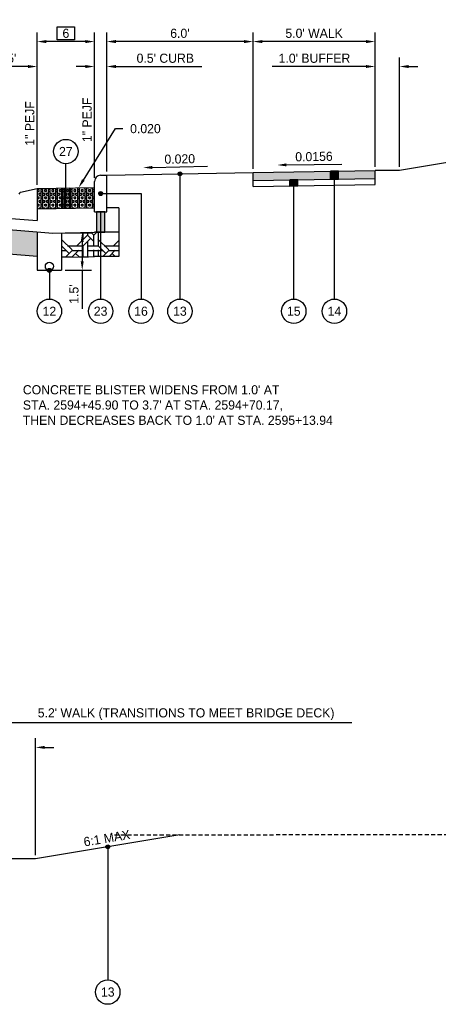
# Model space of a CAD drawing. Header units: feet. Extents: x 904 to 1979, y -2403 to -1843.
# Tile 21 of 34: x 1911 to 1928, y -2089 to -2049. Entities that reach past the tile are written whole.
import ezdxf
from ezdxf import colors
from ezdxf.entities.mleader import LeaderData, LeaderLine
from ezdxf.math import Vec2, Vec3

# ---------------------------------------------------------------- set-up
doc = ezdxf.new("R2010")
doc.units = ezdxf.units.FT
doc.header["$MEASUREMENT"] = 0
doc.linetypes.add('OhDOT_USTN3', pattern=[0.22, 0.165, -0.055])
for name, color, linetype in [('PV_X_EOP', 27, 'OhDOT_USTN3'), ('RD_P_Text', 1, 'Continuous'), ('SC_Shading1', 247, 'Continuous'), ('SC_Shading1_Resurfacing', 247, 'Continuous'), ('SC_Shading2', 255, 'Continuous')]:
    doc.layers.add(name, color=color, linetype=linetype)
doc.styles.add('Slanted-Normal', font='font31.shx', dxfattribs={"height": 0.1})
doc.styles.get("Standard").update_dxf_attribs({"font": 'font31.shx'})
doc.dimstyles.new('COEC', dxfattribs={"dimscale": 13.9, "dimtxt": 0.18, "dimasz": 0.18, "dimexe": 0.18, "dimexo": 0.0625, "dimgap": 0.09, "dimtad": 1, "dimzin": 0, "dimdsep": 46, "dimtxsty": 'Standard', "dimcen": 0.09, "dimclrd": 256, "dimclre": 256, "dimclrt": 256, "dimaunit": 1, "dimadec": 4, "dimazin": 0, "dimtfac": 1, "dimtofl": 0, "dimtmove": 0, "dimatfit": 3, "dimfxl": 1, "dimtolj": 1, "dimtzin": 0, "dimlwd": -1, "dimlwe": -1, "dimarcsym": 0})

# ---------------------------------------------------------------- blocks, each defined once
blk = doc.blocks.new('*D1190')
at = {"layer": 'Defpoints', "color": 0, "transparency": 16777216}
for p in [(1913.04, -2057.451), (1913.885, -2057.451), (1913.04, -2058.987)]:
    blk.add_point(p, dxfattribs=at)
at = {"layer": 'RD_P_Text', "transparency": 16777216}
for p, q in [((1913.19, -2057.451), (1914.26, -2057.451)), ((1913.885, -2057.826), (1913.885, -2058.612)), ((1913.19, -2058.987), (1914.26, -2058.987)), ((1913.885, -2058.987), (1913.885, -2060.564))]:
    blk.add_line(p, q, dxfattribs=at)
for points in [[(1913.823, -2057.826), (1913.948, -2057.826), (1913.885, -2057.451)], [(1913.823, -2058.612), (1913.948, -2058.612), (1913.885, -2058.987)]]:
    blk.add_solid(points, dxfattribs=at)
at = {"layer": 'RD_P_Text', "transparency": 16777216, "insert": (1913.548, -2059.963), "char_height": 0.375, "attachment_point": 5, "rotation": 90}
blk.add_mtext("\\A1;1.5'", dxfattribs=at)
blk = doc.blocks.new('*D1193')
at = {"layer": 'Defpoints', "color": 0, "transparency": 16777216}
for p in [(1914.89, -2049.61), (1914.89, -2055.091), (1920.89, -2054.971)]:
    blk.add_point(p, dxfattribs=at)
at = {"layer": 'RD_P_Text', "transparency": 16777216}
for p, q in [((1914.89, -2054.941), (1914.89, -2049.235)), ((1920.89, -2054.821), (1920.89, -2049.235)), ((1920.515, -2049.61), (1915.265, -2049.61))]:
    blk.add_line(p, q, dxfattribs=at)
for points in [[(1915.265, -2049.548), (1915.265, -2049.673), (1914.89, -2049.61)], [(1920.515, -2049.548), (1920.515, -2049.673), (1920.89, -2049.61)]]:
    blk.add_solid(points, dxfattribs=at)
at = {"layer": 'RD_P_Text', "transparency": 16777216, "insert": (1917.89, -2049.273), "char_height": 0.375, "attachment_point": 5}
blk.add_mtext("\\A1;6.0'", dxfattribs=at)
blk = doc.blocks.new('*D1194')
at = {"layer": 'Defpoints', "color": 0, "transparency": 16777216}
for p in [(1920.89, -2049.61), (1920.89, -2054.971), (1925.89, -2054.893)]:
    blk.add_point(p, dxfattribs=at)
at = {"layer": 'RD_P_Text', "transparency": 16777216}
for p, q in [((1920.89, -2054.821), (1920.89, -2049.235)), ((1925.89, -2054.743), (1925.89, -2049.235)), ((1925.515, -2049.61), (1921.265, -2049.61))]:
    blk.add_line(p, q, dxfattribs=at)
for points in [[(1921.265, -2049.548), (1921.265, -2049.673), (1920.89, -2049.61)], [(1925.515, -2049.548), (1925.515, -2049.673), (1925.89, -2049.61)]]:
    blk.add_solid(points, dxfattribs=at)
at = {"layer": 'RD_P_Text', "transparency": 16777216, "insert": (1923.39, -2049.273), "char_height": 0.375, "attachment_point": 5}
blk.add_mtext("\\A1;5.0' WALK", dxfattribs=at)
blk = doc.blocks.new('*D1195')
at = {"layer": 'Defpoints', "color": 0, "transparency": 16777216}
for p in [(1925.89, -2050.633), (1925.89, -2054.893), (1926.89, -2054.893)]:
    blk.add_point(p, dxfattribs=at)
at = {"layer": 'RD_P_Text', "transparency": 16777216}
for p, q in [((1925.89, -2054.743), (1925.89, -2050.258)), ((1926.89, -2054.743), (1926.89, -2050.258)), ((1925.515, -2050.633), (1921.67, -2050.633)), ((1927.265, -2050.633), (1927.64, -2050.633))]:
    blk.add_line(p, q, dxfattribs=at)
for points in [[(1925.515, -2050.57), (1925.515, -2050.695), (1925.89, -2050.633)], [(1927.265, -2050.57), (1927.265, -2050.695), (1926.89, -2050.633)]]:
    blk.add_solid(points, dxfattribs=at)
at = {"layer": 'RD_P_Text', "transparency": 16777216, "insert": (1923.405, -2050.295), "char_height": 0.375, "attachment_point": 5}
blk.add_mtext("\\A1;1.0' BUFFER", dxfattribs=at)
blk = doc.blocks.new('*D1204')
at = {"layer": 'Defpoints', "color": 0, "transparency": 16777216}
for p in [(1909.54, -2050.633), (1909.54, -2055.708), (1912.04, -2055.638)]:
    blk.add_point(p, dxfattribs=at)
at = {"layer": 'RD_P_Text', "transparency": 16777216}
for p, q in [((1909.54, -2055.558), (1909.54, -2050.258)), ((1912.04, -2055.488), (1912.04, -2050.258)), ((1911.665, -2050.633), (1909.915, -2050.633))]:
    blk.add_line(p, q, dxfattribs=at)
for points in [[(1909.915, -2050.57), (1909.915, -2050.695), (1909.54, -2050.633)], [(1911.665, -2050.57), (1911.665, -2050.695), (1912.04, -2050.633)]]:
    blk.add_solid(points, dxfattribs=at)
at = {"layer": 'RD_P_Text', "transparency": 16777216, "insert": (1910.79, -2050.295), "char_height": 0.375, "attachment_point": 5}
blk.add_mtext("\\A1;2.5'", dxfattribs=at)
blk = doc.blocks.new('*D1205')
at = {"layer": 'Defpoints', "color": 0, "transparency": 16777216}
for p in [(1912.04, -2049.61), (1914.39, -2055.341), (1912.04, -2055.638)]:
    blk.add_point(p, dxfattribs=at)
at = {"layer": 'RD_P_Text', "transparency": 16777216}
for p, q in [((1912.04, -2055.488), (1912.04, -2049.235)), ((1914.39, -2055.191), (1914.39, -2049.235)), ((1914.015, -2049.61), (1912.415, -2049.61))]:
    blk.add_line(p, q, dxfattribs=at)
for points in [[(1912.415, -2049.548), (1912.415, -2049.673), (1912.04, -2049.61)], [(1914.015, -2049.548), (1914.015, -2049.673), (1914.39, -2049.61)]]:
    blk.add_solid(points, dxfattribs=at)
at = {"layer": 'RD_P_Text', "transparency": 16777216, "insert": (1913.215, -2049.273), "char_height": 0.375, "attachment_point": 5}
blk.add_mtext('\\A1;6', dxfattribs=at)
blk = doc.blocks.new('*D1210')
at = {"layer": 'Defpoints', "color": 0, "transparency": 16777216}
for p in [(1914.89, -2050.633), (1914.89, -2055.091), (1914.39, -2055.341)]:
    blk.add_point(p, dxfattribs=at)
at = {"layer": 'RD_P_Text', "transparency": 16777216}
for p, q in [((1914.39, -2055.191), (1914.39, -2050.258)), ((1914.89, -2054.941), (1914.89, -2050.258)), ((1914.015, -2050.633), (1913.64, -2050.633)), ((1915.265, -2050.633), (1918.784, -2050.633))]:
    blk.add_line(p, q, dxfattribs=at)
for points in [[(1914.015, -2050.57), (1914.015, -2050.695), (1914.39, -2050.633)], [(1915.265, -2050.57), (1915.265, -2050.695), (1914.89, -2050.633)]]:
    blk.add_solid(points, dxfattribs=at)
at = {"layer": 'RD_P_Text', "transparency": 16777216, "insert": (1917.291, -2050.295), "char_height": 0.375, "attachment_point": 5}
blk.add_mtext("\\A1;0.5' CURB", dxfattribs=at)
blk = doc.blocks.new('*D1228')
at = {"layer": 'Defpoints', "color": 0, "transparency": 16777216}
for p in [(1910.976, -2078.543), (1910.976, -2083.113), (1911.976, -2083.113)]:
    blk.add_point(p, dxfattribs=at)
at = {"layer": 'RD_P_Text', "transparency": 16777216}
for p, q in [((1910.976, -2082.963), (1910.976, -2078.168)), ((1911.976, -2082.963), (1911.976, -2078.168)), ((1910.601, -2078.543), (1906.757, -2078.543)), ((1912.351, -2078.543), (1912.726, -2078.543))]:
    blk.add_line(p, q, dxfattribs=at)
for points in [[(1910.601, -2078.48), (1910.601, -2078.605), (1910.976, -2078.543)], [(1912.351, -2078.48), (1912.351, -2078.605), (1911.976, -2078.543)]]:
    blk.add_solid(points, dxfattribs=at)
at = {"layer": 'RD_P_Text', "transparency": 16777216, "insert": (1908.492, -2078.205), "char_height": 0.375, "attachment_point": 5}
blk.add_mtext("\\A1;1.0' BUFFER", dxfattribs=at)
blk = doc.blocks.new('*D1230')
at = {"layer": 'Defpoints', "color": 0, "transparency": 16777216}
for p in [(1905.81, -2077.52), (1905.81, -2083.193), (1910.976, -2083.113)]:
    blk.add_point(p, dxfattribs=at)
at = {"layer": 'RD_P_Text', "transparency": 16777216}
for p, q in [((1905.81, -2083.043), (1905.81, -2077.145)), ((1910.976, -2082.963), (1910.976, -2077.145)), ((1906.185, -2077.52), (1910.601, -2077.52)), ((1910.976, -2077.52), (1924.934, -2077.52))]:
    blk.add_line(p, q, dxfattribs=at)
for points in [[(1906.185, -2077.458), (1906.185, -2077.583), (1905.81, -2077.52)], [(1910.601, -2077.458), (1910.601, -2077.583), (1910.976, -2077.52)]]:
    blk.add_solid(points, dxfattribs=at)
at = {"layer": 'RD_P_Text', "transparency": 16777216, "insert": (1918.143, -2077.183), "char_height": 0.375, "attachment_point": 5}
blk.add_mtext("\\A1;5.2' WALK (TRANSITIONS TO MEET BRIDGE DECK)", dxfattribs=at)

msp = doc.modelspace()

# ---------------------------------------------------------------- hatches: boundary and pattern name
at = {"layer": 'RD_P_Text'}
h = msp.add_hatch(color=256, dxfattribs=at)
h.dxf.hatch_style = 1
edge = h.paths.add_edge_path()
edge.add_arc((1917.89, -2055.031), 0.08, 180, 540, ccw=False)
h = msp.add_hatch(color=256, dxfattribs=at)
h.dxf.hatch_style = 1
h.paths.add_polyline_path([(1924.39, -2054.916), (1924.058, -2054.922), (1924.058, -2055.255), (1924.39, -2055.249)])
h = msp.add_hatch(color=256, dxfattribs=at)
h.dxf.hatch_style = 1
h.paths.add_polyline_path([(1922.724, -2055.275), (1922.392, -2055.281), (1922.392, -2055.531), (1922.724, -2055.525)])
h = msp.add_hatch(color=256, dxfattribs=at)
h.dxf.hatch_style = 1
h.paths.add_polyline_path([(1913.048, -2055.618), (1913.381, -2055.611), (1913.381, -2056.444), (1913.048, -2056.451)])
h = msp.add_hatch(color=256, dxfattribs=at)
h.dxf.hatch_style = 1
edge = h.paths.add_edge_path()
edge.add_arc((1914.64, -2055.841), 0.08, 180, 540, ccw=False)
h = msp.add_hatch(color=256, dxfattribs=at)
h.dxf.hatch_style = 1
h.paths.add_polyline_path([(1914.474, -2057.424), (1914.806, -2057.424), (1914.806, -2056.591), (1914.474, -2056.591)])
h = msp.add_hatch(color=256, dxfattribs=at)
h.dxf.hatch_style = 1
edge = h.paths.add_edge_path()
edge.add_arc((1912.54, -2058.987), 0.08, 180, 540, ccw=False)
h = msp.add_hatch(color=256, dxfattribs=at)
h.dxf.hatch_style = 1
edge = h.paths.add_edge_path()
edge.add_arc((1914.933, -2082.62), 0.08, 180, 540, ccw=False)
at = {"layer": 'SC_Shading1'}
h = msp.add_hatch(dxfattribs=at)
h.set_pattern_fill('WICKER', color=256, scale=1.5)
h.set_pattern_definition([(0, (-29.6729, -25.1166), (0, 1.5), [0.439335, -0.257355, 0.621315, -0.18198]), (0, (-29.6729, -25.2986), (0, 1.5), [0.621315, -0.257355, 0.439335, -0.18198]), (0, (-29.2335, -24.2379), (0, 1.5), [0.621315, -0.257355, 0.439335, -0.18198]), (0, (-29.2335, -24.056), (0, 1.5), [0.439335, -0.257355, 0.621315, -0.18198]), (90, (-29.4155, -25.1166), (-1.5, 9e-17), [0.439335, -0.257355, 0.621315, -0.18198]), (90, (-29.2335, -25.1166), (-1.5, 9e-17), [0.621315, -0.257355, 0.439335, -0.18198]), (90, (-28.3548, -24.8592), (-1.5, 9e-17), [0.621315, -0.18198, 0.439335, -0.257355]), (90, (-28.1729, -24.6773), (-1.5, 9e-17), [0.439335, -0.18198, 0.621315, -0.257355]), (135, (-28.9229, -25.4273), (-1.4999962, -1.4999962), [0.439335, -0.257355, 0.36396, -0.257355, 0.621315, -0.18198]), (135, (-28.7942, -25.2986), (-1.4999962, -1.4999962), [0.621315, -0.257355, 0.36396, -0.257355, 0.439335, -0.18198]), (135, (-27.9155, -24.9346), (-1.4999962, -1.4999962), [0.36396, -0.257355, 0.621315, -0.18198, 0.439335, -0.257355]), (135, (-27.9155, -24.6773), (-1.4999962, -1.4999962), [0.36396, -0.257355, 0.439335, -0.18198, 0.621315, -0.257355]), (45, (-28.7942, -25.556), (-1.4999962, 1.4999962), [0.36396, -0.257355, 0.439335, -0.18198, 0.621315, -0.257355]), (45, (-29.0515, -25.556), (-1.4999962, 1.4999962), [0.36396, -0.257355, 0.621315, -0.18198, 0.439335, -0.257355]), (45, (-29.8548, -25.1166), (-1.4999962, 1.4999962), [0.439335, -0.18198, 0.621315, -0.257355, 0.36396, -0.257355]), (45, (-30.1122, -25.1166), (-1.4999962, 1.4999962), [0.621315, -0.18198, 0.439335, -0.257355, 0.36396, -0.257355])])
h.paths.add_polyline_path([(1856.35, -2058.184), (1871.68, -2057.878), (1872.93, -2057.878), (1875.96, -2057.817), (1877.21, -2057.817), (1882.37, -2057.689), (1889.36, -2057.829), (1890.61, -2057.829), (1909.54, -2058.207), (1912.04, -2058.407), (1912.04, -2057.407), (1909.54, -2057.207), (1890.61, -2056.829), (1889.36, -2056.829), (1882.37, -2056.689), (1877.21, -2056.817), (1875.96, -2056.817), (1872.93, -2056.878), (1871.68, -2056.878), (1856.35, -2057.184), (1853.85, -2057.384), (1853.85, -2058.384)])
h = msp.add_hatch(dxfattribs=at)
h.set_pattern_fill('WICKER', color=256, scale=1.5)
h.set_pattern_definition([(0, (-29.8914, -25.4908), (0, 1.5), [0.439335, -0.257355, 0.621315, -0.18198]), (0, (-29.8914, -25.6728), (0, 1.5), [0.621315, -0.257355, 0.439335, -0.18198]), (0, (-29.452, -24.6121), (0, 1.5), [0.621315, -0.257355, 0.439335, -0.18198]), (0, (-29.452, -24.4301), (0, 1.5), [0.439335, -0.257355, 0.621315, -0.18198]), (90, (-29.634, -25.4908), (-1.5, 9e-17), [0.439335, -0.257355, 0.621315, -0.18198]), (90, (-29.452, -25.4908), (-1.5, 9e-17), [0.621315, -0.257355, 0.439335, -0.18198]), (90, (-28.5733, -25.2334), (-1.5, 9e-17), [0.621315, -0.18198, 0.439335, -0.257355]), (90, (-28.3914, -25.0514), (-1.5, 9e-17), [0.439335, -0.18198, 0.621315, -0.257355]), (135, (-29.1414, -25.8014), (-1.4999962, -1.4999962), [0.439335, -0.257355, 0.36396, -0.257355, 0.621315, -0.18198]), (135, (-29.0127, -25.6728), (-1.4999962, -1.4999962), [0.621315, -0.257355, 0.36396, -0.257355, 0.439335, -0.18198]), (135, (-28.134, -25.3088), (-1.4999962, -1.4999962), [0.36396, -0.257355, 0.621315, -0.18198, 0.439335, -0.257355]), (135, (-28.134, -25.0514), (-1.4999962, -1.4999962), [0.36396, -0.257355, 0.439335, -0.18198, 0.621315, -0.257355]), (45, (-29.0127, -25.9301), (-1.4999962, 1.4999962), [0.36396, -0.257355, 0.439335, -0.18198, 0.621315, -0.257355]), (45, (-29.27, -25.9301), (-1.4999962, 1.4999962), [0.36396, -0.257355, 0.621315, -0.18198, 0.439335, -0.257355]), (45, (-30.0733, -25.4908), (-1.4999962, 1.4999962), [0.439335, -0.18198, 0.621315, -0.257355, 0.36396, -0.257355]), (45, (-30.3307, -25.4908), (-1.4999962, 1.4999962), [0.621315, -0.18198, 0.439335, -0.257355, 0.36396, -0.257355])])
h.paths.add_polyline_path([(1913.04, -2058.451), (1914.39, -2058.424), (1915.39, -2058.424), (1915.39, -2057.424), (1914.39, -2057.424), (1913.04, -2057.451)])
at = {"layer": 'SC_Shading1_Resurfacing', "true_color": 0x7ac1d6}
h = msp.add_hatch(dxfattribs=at)
h.set_pattern_fill('BOX', color=133, scale=0.3)
h.paths.add_polyline_path([(1912.04, -2055.638), (1912.04, -2056.471), (1914.39, -2056.424), (1914.39, -2055.591)])
at = {"layer": 'SC_Shading2'}
h = msp.add_hatch(color=256, dxfattribs=at)
h.dxf.hatch_style = 1
h.paths.add_polyline_path([(1925.89, -2055.226), (1920.89, -2055.304), (1920.89, -2054.971), (1925.89, -2054.893)])

# ---------------------------------------------------------------- linework, layer by layer
at = {"layer": 'PV_X_EOP', "flags": 128}
msp.add_lwpolyline([(1915.205, -2082.132), (1931.225, -2082.104)], dxfattribs=at)
at = {"layer": 'RD_P_Text'}
msp.add_lwpolyline([(1912.865, -2049.006), (1913.565, -2049.006), (1913.565, -2049.539), (1912.865, -2049.539)], close=True, dxfattribs=at)
at = {"layer": 'RD_P_Text', "flags": 128}
for points in [[(1932.804, -2053.907), (1926.89, -2054.893)], [(1913.215, -2056.448), (1913.215, -2054.618)], [(1914.64, -2055.091), (1914.89, -2055.091)], [(1914.89, -2055.091), (1920.89, -2054.971)], [(1917.89, -2055.031), (1917.89, -2060.165)], [(1920.89, -2054.971), (1925.89, -2054.893)], [(1924.39, -2054.916), (1924.058, -2054.922), (1924.058, -2055.255), (1924.39, -2055.249), (1924.39, -2054.916)], [(1926.89, -2054.893), (1925.89, -2054.893)], [(1920.89, -2055.304), (1925.89, -2055.226)], [(1920.89, -2055.554), (1925.89, -2055.476)], [(1922.724, -2055.275), (1922.392, -2055.281), (1922.392, -2055.531), (1922.724, -2055.525), (1922.724, -2055.275)], [(1911.355, -2055.79), (1912.04, -2055.638)], [(1912.04, -2055.638), (1914.39, -2055.591)], [(1912.04, -2055.638), (1912.04, -2056.948)], [(1913.048, -2055.618), (1913.381, -2055.611), (1913.381, -2056.444), (1913.048, -2056.451), (1913.048, -2055.618)], [(1913.048, -2056.451), (1913.048, -2055.618)], [(1913.381, -2056.444), (1913.381, -2055.611)], [(1914.39, -2056.424), (1914.39, -2055.591)], [(1914.64, -2055.841), (1916.295, -2055.841)], [(1916.295, -2055.841), (1916.295, -2060.165)], [(1909.54, -2056.748), (1912.04, -2056.948)], [(1912.04, -2056.471), (1914.39, -2056.424)], [(1914.39, -2056.591), (1914.89, -2056.591)], [(1914.474, -2057.424), (1914.806, -2057.424), (1914.806, -2056.591), (1914.474, -2056.591), (1914.474, -2057.424)], [(1914.64, -2056.591), (1914.64, -2060.165)], [(1915.39, -2056.424), (1914.89, -2056.424)], [(1915.39, -2056.424), (1915.39, -2057.424)], [(1909.54, -2057.207), (1912.68, -2057.458)], [(1912.04, -2057.407), (1912.04, -2058.987)], [(1912.68, -2057.458), (1914.39, -2057.424)], [(1913.04, -2057.451), (1913.04, -2057.487)], [(1913.04, -2057.487), (1913.04, -2058.987)], [(1915.39, -2057.424), (1914.39, -2057.424)], [(1915.39, -2057.424), (1915.39, -2058.424)], [(1909.54, -2058.207), (1912.04, -2058.407)], [(1913.04, -2058.451), (1914.39, -2058.424)], [(1915.39, -2058.424), (1914.39, -2058.424)], [(1912.04, -2058.987), (1913.04, -2058.987)], [(1912.54, -2058.987), (1912.54, -2060.165)], [(1917.89, -2082.127), (1911.976, -2083.113)], [(1914.933, -2082.62), (1914.933, -2088.074)], [(1911.976, -2083.113), (1910.976, -2083.113)]]:
    msp.add_lwpolyline(points, dxfattribs=at)
at = {"layer": 'RD_P_Text', "linetype": 'ByBlock', "lineweight": -2}
for points in [[(1916.758, -2054.769), (1919.022, -2054.724)], [(1922.258, -2054.665), (1924.522, -2054.63)]]:
    msp.add_lwpolyline(points, dxfattribs=at)
at = {"layer": 'RD_P_Text', "ltscale": 0.5, "flags": 128}
for points in [[(1914.89, -2056.591), (1914.89, -2055.091)], [(1920.89, -2055.554), (1920.89, -2054.971)], [(1924.058, -2055.255), (1924.058, -2054.922)], [(1924.224, -2060.165), (1924.224, -2054.919)], [(1924.39, -2055.249), (1924.39, -2054.916)], [(1925.89, -2055.476), (1925.89, -2054.893)], [(1914.39, -2056.591), (1914.39, -2055.341)], [(1922.392, -2055.531), (1922.392, -2055.281)], [(1922.558, -2060.165), (1922.558, -2055.278)], [(1922.724, -2055.525), (1922.724, -2055.275)]]:
    msp.add_lwpolyline(points, dxfattribs=at)
at = {"layer": 'RD_P_Text'}
for centre, radius in [((1913.215, -2054.118), 0.5), ((1917.89, -2055.031), 0.08), ((1914.64, -2055.841), 0.08), ((1912.54, -2058.821), 0.166), ((1912.54, -2058.987), 0.08), ((1912.54, -2060.665), 0.5), ((1914.64, -2060.665), 0.5), ((1916.295, -2060.665), 0.5), ((1917.89, -2060.665), 0.5), ((1922.558, -2060.665), 0.5), ((1924.224, -2060.665), 0.5), ((1914.933, -2082.62), 0.08), ((1914.933, -2088.574), 0.5)]:
    msp.add_circle(centre, radius, dxfattribs=at)
at = {"layer": 'RD_P_Text', "ltscale": 0.5}
msp.add_arc((1914.64, -2055.341), 0.25, 90, 180, dxfattribs=at)
at = {"layer": 'RD_P_Text'}
msp.add_arc((1911.373, -2055.871), 0.0833, 102.5291, 180, dxfattribs=at)
for points in [[(1916.759, -2054.832), (1916.383, -2054.777), (1916.757, -2054.707)], [(1922.259, -2054.728), (1921.883, -2054.671), (1922.257, -2054.603)]]:
    msp.add_solid(points, dxfattribs=at)

# ---------------------------------------------------------------- texts
at = {"layer": 'RD_P_Text', "char_height": 0.375, "attachment_point": 5}
for s, width, insert, rotation in [('1" PEJF', 34.83485, (1914.087, -2052.819), 90), ('1" PEJF', 34.83485, (1911.737, -2052.968), 90), ('0.020', 2.91398, (1917.883, -2054.424), 1.1458), ('0.0156', 2.91398, (1923.385, -2054.325), 0.8937), ('6:1 MAX', 7.77982, (1914.894, -2082.268), 9.4623)]:
    msp.add_mtext_dynamic_manual_height_columns(s, width=width, gutter_width=10, heights=[0], dxfattribs=dict(at, insert=insert, rotation=rotation))
at = {"layer": 'RD_P_Text', "char_height": 0.375}
for s, width, heights, insert, attachment_point in [('\\pxt43;27', 34.83485, [0], (1913.215, -2054.118), 5), ('\\pxt43;12', 34.83485, [0], (1912.54, -2060.665), 5), ('23', 34.83485, [0], (1914.64, -2060.665), 5), ('16', 34.83485, [0], (1916.295, -2060.665), 5), ('\\pxt43;13', 34.83485, [0], (1917.89, -2060.665), 5), ('\\pxt43;15', 34.83485, [0], (1922.558, -2060.665), 5), ('\\pxt43;14', 34.83485, [0], (1924.224, -2060.665), 5), ("CONCRETE BLISTER WIDENS FROM 1.0' AT \\PSTA. 2594+45.90 TO 3.7' AT STA. 2594+70.17,\\PTHEN DECREASES BACK TO 1.0' AT STA. 2595+13.94", 21.75627, [9.075], (1911.452, -2063.696), 1), ('\\pxt43;13', 34.83485, [0], (1914.933, -2088.574), 5)]:
    msp.add_mtext_dynamic_manual_height_columns(s, width=width, gutter_width=10, heights=heights, dxfattribs=dict(at, insert=insert, attachment_point=attachment_point))

# ---------------------------------------------------------------- dimensions: what is measured, and where the dimension line sits
at = {"layer": 'RD_P_Text'}
for base, p1, p2, text, picture, middle in [((1920.89, -2049.61), (1925.89, -2054.893), (1920.89, -2054.971), "5.0' WALK", '*D1194', (1923.39, -2049.273)), ((1912.04, -2049.61), (1914.39, -2055.341), (1912.04, -2055.638), '6', '*D1205', (1913.215, -2049.273)), ((1914.89, -2049.61), (1920.89, -2054.971), (1914.89, -2055.091), "6.0'", '*D1193', (1917.89, -2049.273)), ((1909.54, -2050.633), (1912.04, -2055.638), (1909.54, -2055.708), "2.5'", '*D1204', (1910.79, -2050.295))]:
    dim = msp.add_linear_dim(base=base, p1=p1, p2=p2, text=text, dimstyle='COEC', override={"dimscale": 3, "dimtxt": 0.125, "dimasz": 0.125, "dimexe": 0.125, "dimexo": 0.05, "dimgap": 0.05}, dxfattribs=at)
    dim.commit()
    dim.dimension.update_dxf_attribs({"geometry": picture, "text_midpoint": middle})
for base, p1, p2, angle, text, picture, middle in [((1914.89, -2050.633), (1914.39, -2055.341), (1914.89, -2055.091), 180, "0.5' CURB", '*D1210', (1917.291, -2050.633)), ((1913.885, -2057.451), (1913.04, -2058.987), (1913.04, -2057.451), 90, "1.5'", '*D1190', (1913.885, -2059.963))]:
    dim = msp.add_linear_dim(base=base, p1=p1, p2=p2, angle=angle, text=text, dimstyle='COEC', override={"dimscale": 3, "dimtxt": 0.125, "dimasz": 0.125, "dimexe": 0.125, "dimexo": 0.05, "dimgap": 0.05}, dxfattribs=at)
    dim.commit()
    dim.dimension.update_dxf_attribs({"geometry": picture, "text_midpoint": middle, "dimtype": 160})
for base, p1, p2, text, picture, middle in [((1925.89, -2050.633), (1926.89, -2054.893), (1925.89, -2054.893), "1.0' BUFFER", '*D1195', (1923.405, -2050.633)), ((1905.81, -2077.52), (1910.976, -2083.113), (1905.81, -2083.193), "5.2' WALK (TRANSITIONS TO MEET BRIDGE DECK)", '*D1230', (1918.143, -2077.52)), ((1910.976, -2078.543), (1911.976, -2083.113), (1910.976, -2083.113), "1.0' BUFFER", '*D1228', (1908.492, -2078.543))]:
    dim = msp.add_linear_dim(base=base, p1=p1, p2=p2, text=text, dimstyle='COEC', override={"dimscale": 3, "dimtxt": 0.125, "dimasz": 0.125, "dimexe": 0.125, "dimexo": 0.05, "dimgap": 0.05}, dxfattribs=at)
    dim.commit()
    dim.dimension.update_dxf_attribs({"geometry": picture, "text_midpoint": middle, "dimtype": 160})

# ---------------------------------------------------------------- leaders
ml = msp.add_multileader_mtext('Standard', dxfattribs=at)
ml.set_content('0.020', color=256, style='Slanted-Normal')
ml.set_leader_properties()
ml.build(insert=Vec2(0, 0))
ml.multileader.update_dxf_attribs({"dogleg_length": 0.1, "arrow_head_size": 0.375, "scale": 3})
ctx = ml.context
ctx.base_point, ctx.scale, ctx.char_height, ctx.arrow_head_size, ctx.landing_gap_size, ctx.plane_origin = Vec3(1915.549, -2053.178), 3, 0.375, 0.375, 0.3, Vec3(1909.897, -2053.822)
notes = []
notes.append((ctx, [(0, (1, 1, 0), (1915.249, -2053.178), (1, 0), 0.3, [(0, [(1913.733, -2055.604)], 0, [])])]))
ctx.mtext.insert, ctx.mtext.flow_direction = Vec3(1915.849, -2052.991), 5
for ctx, leaders in notes:
    for number, flags, end, landing, length, lines in leaders:
        leader = LeaderData()
        leader.index, (leader.has_last_leader_line, leader.has_dogleg_vector, leader.attachment_direction) = number, flags
        leader.last_leader_point, leader.dogleg_vector, leader.dogleg_length = Vec3(end), Vec3(landing), length
        for number, points, colour, breaks in lines:
            line = LeaderLine()
            line.index, line.vertices, line.color, line.breaks = number, Vec3.list(points), colors.encode_raw_color(colour), breaks
            leader.lines.append(line)
        ctx.leaders.append(leader)

doc.saveas('drawing.dxf')
